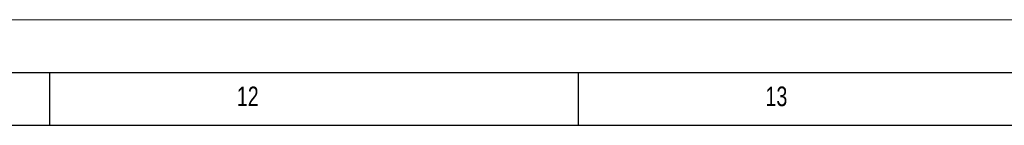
# Model space of a CAD drawing. Header units: millimetres. Extents: x 0 to 4205, y 0 to 2970.
# Tile 31 of 35: x 2863 to 3329, y 2920 to 2970. Entities that reach past the tile are written whole.
import ezdxf

# ---------------------------------------------------------------- set-up
doc = ezdxf.new("R2010")
doc.units = ezdxf.units.MM
doc.header["$LTSCALE"] = 5
doc.layers.add('FORMAT', color=7, linetype='Continuous')
doc.styles.add('SLDTEXTSTYLE0', font='TXT', dxfattribs={"width": 0.75})

msp = doc.modelspace()

# ---------------------------------------------------------------- linework, layer by layer
at = {"color": 7, "linetype": 'Continuous', "lineweight": 18}
msp.add_line((0.000021, 2970.00005), (4205.000021, 2970.00005), dxfattribs=at)
at = {"layer": 'FORMAT'}
for p, q in [((75.000021, 2945.00005), (4180.000021, 2945.00005)), ((2877.5, 2920.00005), (2877.5, 2945.00005)), ((3127.5, 2920.00005), (3127.5, 2945.00005)), ((100.000021, 2920.00005), (4155.000021, 2920.00005))]:
    msp.add_line(p, q, dxfattribs=at)

# ---------------------------------------------------------------- texts
at = {"layer": 'FORMAT', "char_height": 9.2604167, "attachment_point": 1, "style": 'SLDTEXTSTYLE0'}
for s, insert in [('12', (2965.885417, 2938.340157)), ('13', (3215.885417, 2938.340157))]:
    msp.add_mtext(s, dxfattribs=dict(at, insert=insert))

doc.saveas('drawing.dxf')
